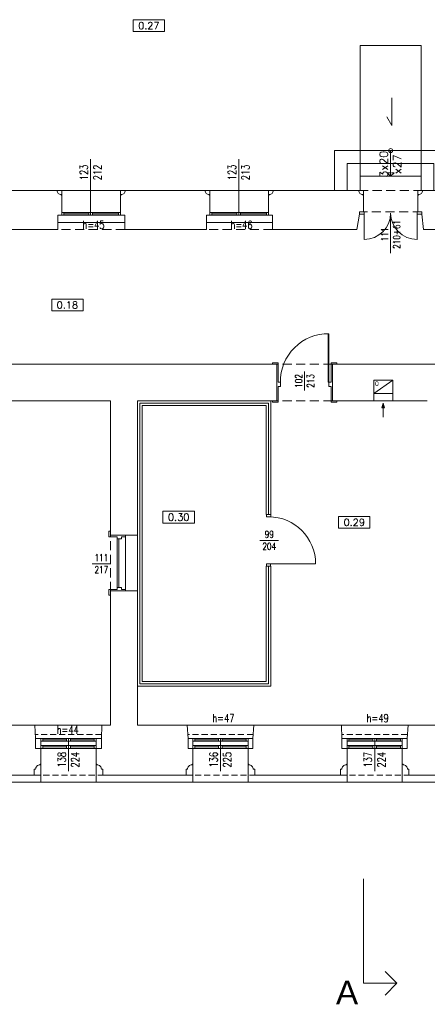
# Model space of a CAD drawing. Header units: millimetres. Extents: x -5254 to 173417, y -28809 to -6400.
# Tile 13 of 256: x 13010 to 13866, y -27603 to -25533. Entities that reach past the tile are written whole.
import ezdxf

# ---------------------------------------------------------------- set-up
doc = ezdxf.new("R2010")
doc.units = ezdxf.units.MM
doc.linetypes.add('HIDDEN', pattern=[9.525, 6.35, -3.175])
for name, color, linetype, lineweight in [('m_stolarka', 7, 'Continuous', 9), ('m_wentylacja', 7, 'Continuous', 5), ('mr_wym_białe', 7, 'Continuous', 9)]:
    doc.layers.add(name, color=color, linetype=linetype, lineweight=lineweight)
doc.styles.add('ROMANS', font='Romans.shx', dxfattribs={"height": 0.2})
doc.styles.get("Standard").update_dxf_attribs({"font": 'arial.ttf'})
doc.styles.add('styl1', font='simplex.shx', dxfattribs={"width": 0.75})
doc.styles.add('XFINE', font='tahoma.ttf')
doc.linetypes.add('BATTING', pattern='A,0.0001,-0.1,[134,ltypeshp.shx,S=0.1,R=0,X=-0.1,Y=0],-0.2,[134,ltypeshp.shx,S=0.1,R=180,X=0.1,Y=0],-0.1', length=0.4001)

# ---------------------------------------------------------------- blocks, each defined once
blk = doc.blocks.new('skrz1')
at = {"layer": 'm_stolarka', "color": 0}
for p, q in [((0, 0), (0, -101)), ((0, 0), (1.6, 0)), ((1.6, 0), (1.6, -101))]:
    blk.add_line(p, q, dxfattribs=at)
blk.add_arc((1.3, -1.3), 99.7, 269.2623, 0.7377, dxfattribs=at)
blk = doc.blocks.new('strz')
at = {"layer": 'm_wentylacja', "ltscale": 2}
h = blk.add_hatch(color=0, dxfattribs=at)
h.paths.add_polyline_path([(0, 9.8), (-2.9, 9.8), (0, 0)])
h.paths.add_polyline_path([(2.9, 9.8), (0, 9.8), (0, 0)])
at = {"layer": 'm_wentylacja', "color": 0, "ltscale": 2}
for p, q in [((0, 0), (0, 29.8)), ((0, 0), (-2.9, 9.8)), ((-2.9, 9.8), (2.9, 9.8)), ((0, 0), (2.9, 9.8))]:
    blk.add_line(p, q, dxfattribs=at)

msp = doc.modelspace()

# ---------------------------------------------------------------- linework, layer by layer
at = {"layer": 'mr_wym_białe', "color": 7}
for p, q in [((13248.62, -25533.24), (13248.62, -25558.24)), ((13314.62, -25533.24), (13248.62, -25533.24)), ((13314.62, -25558.24), (13314.62, -25533.24)), ((13248.62, -25558.24), (13314.62, -25558.24)), ((13077.61, -26120.55), (13077.61, -26145.55)), ((13143.61, -26120.55), (13077.61, -26120.55)), ((13143.61, -26145.55), (13143.61, -26120.55)), ((13077.61, -26145.55), (13143.61, -26145.55)), ((13753.95, -26318.89), (13753.95, -26334.41)), ((13793.95, -26318.89), (13793.95, -26334.41)), ((13753.95, -26334.41), (13793.95, -26334.41)), ((13311.33, -26566.73), (13311.33, -26591.73)), ((13377.33, -26566.73), (13311.33, -26566.73)), ((13377.33, -26591.73), (13377.33, -26566.73)), ((13528.96, -26573.41), (13537.95, -26573.41)), ((13528.96, -26578.41), (13528.96, -26573.41)), ((13537.95, -26578.41), (13528.96, -26578.41)), ((13537.95, -26573.41), (13537.95, -26578.41)), ((13679.99, -26577.52), (13679.99, -26602.52)), ((13745.99, -26577.52), (13679.99, -26577.52)), ((13745.99, -26602.52), (13745.99, -26577.52)), ((13311.33, -26591.73), (13377.33, -26591.73)), ((13679.99, -26602.52), (13745.99, -26602.52)), ((13528.45, -26677.41), (13537.44, -26677.41)), ((13528.45, -26682.41), (13528.45, -26677.41)), ((13537.44, -26682.41), (13528.45, -26682.41)), ((13537.44, -26677.41), (13537.44, -26682.41))]:
    msp.add_line(p, q, dxfattribs=at)
at = {"layer": 'mr_wym_białe', "color": 7, "ltscale": 2}
for p, q in [((13791.92, -25697.73), (13791.92, -25755.75)), ((13791.92, -25755.75), (13781.27, -25737.3)), ((13789.45, -25808.41), (13789.45, -25862.41)), ((12912.95, -25892.41), (13089.45, -25892.41)), ((13088.95, -25892.41), (13231.95, -25892.41)), ((13231.95, -25892.41), (13399.95, -25892.41)), ((13399.95, -25892.41), (13542.95, -25892.41)), ((13542.95, -25892.41), (13722.45, -25892.41)), ((13856.45, -25892.41), (13960.45, -25892.41)), ((13097.45, -25902.41), (13097.45, -25900.91)), ((13098.95, -25902.41), (13097.45, -25902.41)), ((13098.95, -25944.41), (13098.95, -25902.41)), ((13221.95, -25944.41), (13221.95, -25902.41)), ((13221.95, -25902.41), (13223.45, -25902.41)), ((13223.45, -25902.41), (13223.45, -25900.91)), ((13408.45, -25902.41), (13408.45, -25900.91)), ((13409.95, -25902.41), (13408.45, -25902.41)), ((13409.95, -25944.41), (13409.95, -25902.41)), ((13532.95, -25944.41), (13532.95, -25902.41)), ((13532.95, -25902.41), (13534.45, -25902.41)), ((13534.45, -25902.41), (13534.45, -25900.91)), ((13730.95, -25902.41), (13730.95, -25900.91)), ((13732.45, -25902.41), (13730.95, -25902.41)), ((13732.45, -25937.41), (13732.45, -25902.41)), ((13846.45, -25937.41), (13846.45, -25902.41)), ((13846.45, -25902.41), (13847.95, -25902.41)), ((13847.95, -25902.41), (13847.95, -25900.91)), ((13098.95, -25938.41), (13221.95, -25938.41)), ((13098.95, -25938.41), (13098.95, -25944.41)), ((13102.95, -25938.41), (13102.95, -25944.41)), ((13155.45, -25938.41), (13155.45, -25944.41)), ((13159.45, -25938.41), (13159.45, -25944.41)), ((13163.45, -25938.41), (13163.45, -25944.41)), ((13217.95, -25938.41), (13217.95, -25944.41)), ((13221.95, -25938.41), (13221.95, -25944.41)), ((13409.95, -25938.41), (13532.95, -25938.41)), ((13409.95, -25938.41), (13409.95, -25944.41)), ((13413.95, -25938.41), (13413.95, -25944.41)), ((13466.45, -25938.41), (13466.45, -25944.41)), ((13470.45, -25938.41), (13470.45, -25944.41)), ((13474.45, -25938.41), (13474.45, -25944.41)), ((13528.95, -25938.41), (13528.95, -25944.41)), ((13532.95, -25938.41), (13532.95, -25944.41)), ((13723.95, -25937.41), (13732.45, -25937.41)), ((13789.45, -25939.9), (13789.45, -26024.48)), ((13090.45, -25974.41), (13090.45, -25944.41)), ((13090.45, -25944.41), (13098.95, -25944.41)), ((13231.45, -25959.41), (13090.45, -25959.41)), ((13098.95, -25944.41), (13221.95, -25944.41)), ((13155.45, -25941.41), (13102.95, -25941.41)), ((13217.95, -25941.41), (13163.45, -25941.41)), ((13231.45, -25944.41), (13221.95, -25944.41)), ((13231.45, -25974.41), (13231.45, -25944.41)), ((13402.45, -25974.41), (13402.45, -25944.41)), ((13402.45, -25944.41), (13409.95, -25944.41)), ((13541.45, -25959.41), (13402.45, -25959.41)), ((13409.95, -25944.41), (13532.95, -25944.41)), ((13466.45, -25941.41), (13413.95, -25941.41)), ((13528.95, -25941.41), (13474.45, -25941.41)), ((13541.45, -25944.41), (13532.95, -25944.41)), ((13541.45, -25974.41), (13541.45, -25944.41)), ((13718.45, -25974.41), (13723.95, -25942.41)), ((13858.45, -25974.41), (13854.95, -25942.41)), ((12914.45, -25974.41), (13090.45, -25974.41)), ((13231.45, -25974.41), (13402.45, -25974.41)), ((13541.45, -25974.41), (13718.45, -25974.41)), ((13858.45, -25974.41), (13959.45, -25974.41)), ((12992.45, -26257.41), (13550.45, -26257.41)), ((13550.45, -26257.41), (13550.45, -26334.41)), ((13667.45, -26257.41), (13956.45, -26257.41)), ((13667.45, -26257.41), (13667.45, -26334.41)), ((13608.81, -26273.11), (13608.81, -26312.66)), ((13793.95, -26290.89), (13753.95, -26318.89)), ((12992.45, -26334.41), (13200.95, -26334.41)), ((13200.95, -26617.41), (13200.95, -26334.41)), ((13257.95, -26334.41), (13550.45, -26334.41)), ((13257.95, -26334.41), (13257.95, -27016.41)), ((13267.95, -26344.41), (13527.95, -26344.41)), ((13267.95, -26344.41), (13267.95, -26924.41)), ((13527.95, -26344.41), (13527.95, -26573.41)), ((13537.95, -26334.41), (13537.95, -26573.41)), ((13667.45, -26334.41), (13753.95, -26334.41)), ((13793.95, -26334.41), (13866.45, -26334.41)), ((13527.95, -26573.41), (13537.95, -26573.41)), ((13232.95, -26617.41), (13200.95, -26617.41)), ((13232.95, -26617.41), (13232.95, -26734.41)), ((13232.95, -26617.41), (13257.95, -26617.41)), ((13554.31, -26627.99), (13514.76, -26627.99)), ((13201.84, -26677.05), (13162.29, -26677.05)), ((13527.95, -26682.41), (13527.95, -26924.41)), ((13527.95, -26682.41), (13537.95, -26682.41)), ((13537.95, -26682.41), (13537.95, -26934.41)), ((13200.95, -27016.41), (13200.95, -26734.41)), ((13232.95, -26734.41), (13200.95, -26734.41)), ((13232.95, -26734.41), (13257.95, -26734.41)), ((13267.95, -26924.41), (13527.95, -26924.41)), ((13257.95, -26934.41), (13537.95, -26934.41)), ((12856.95, -27016.41), (13042.02, -27016.41)), ((13042.02, -27016.41), (13043.95, -27044.41)), ((13182.95, -27016.41), (13042.02, -27016.41)), ((13182.95, -27016.41), (13181.95, -27044.41)), ((13182.95, -27016.41), (13200.95, -27016.41)), ((13257.95, -27016.41), (13361.95, -27016.41)), ((13361.95, -27016.41), (13363.95, -27044.41)), ((13501.95, -27016.41), (13361.95, -27016.41)), ((13501.95, -27016.41), (13499.95, -27044.41)), ((13501.95, -27016.41), (13685.95, -27016.41)), ((13685.95, -27016.41), (13686.95, -27044.41)), ((13825.95, -27016.41), (13685.95, -27016.41)), ((13825.95, -27016.41), (13823.95, -27044.41)), ((13825.95, -27016.41), (13956.95, -27016.41)), ((13043.95, -27044.41), (13181.95, -27044.41)), ((13043.95, -27044.41), (13043.95, -27065.41)), ((13054.95, -27044.41), (13054.95, -27065.41)), ((13054.95, -27050.41), (13170.95, -27050.41)), ((13058.95, -27044.41), (13058.95, -27050.41)), ((13108.95, -27047.41), (13058.95, -27047.41)), ((13108.95, -27044.41), (13108.95, -27050.41)), ((13112.95, -27044.41), (13112.95, -27050.41)), ((13116.95, -27044.41), (13116.95, -27050.41)), ((13166.95, -27047.41), (13116.95, -27047.41)), ((13166.95, -27044.41), (13166.95, -27050.41)), ((13170.95, -27044.41), (13170.95, -27065.41)), ((13181.95, -27044.41), (13181.95, -27065.41)), ((13363.95, -27044.41), (13499.95, -27044.41)), ((13363.95, -27044.41), (13363.95, -27065.41)), ((13373.95, -27044.41), (13373.95, -27065.41)), ((13373.95, -27050.41), (13489.95, -27050.41)), ((13377.95, -27044.41), (13377.95, -27050.41)), ((13427.95, -27047.41), (13377.95, -27047.41)), ((13427.95, -27044.41), (13427.95, -27050.41)), ((13431.95, -27044.41), (13431.95, -27050.41)), ((13435.95, -27044.41), (13435.95, -27050.41)), ((13485.95, -27047.41), (13435.95, -27047.41)), ((13485.95, -27044.41), (13485.95, -27050.41)), ((13489.95, -27044.41), (13489.95, -27065.41)), ((13499.95, -27044.41), (13499.95, -27065.41)), ((13686.95, -27044.41), (13823.95, -27044.41)), ((13686.95, -27044.41), (13686.95, -27065.41)), ((13697.95, -27044.41), (13697.95, -27065.41)), ((13697.95, -27050.41), (13813.95, -27050.41)), ((13701.95, -27044.41), (13701.95, -27050.41)), ((13751.95, -27047.41), (13701.95, -27047.41)), ((13751.95, -27044.41), (13751.95, -27050.41)), ((13755.95, -27044.41), (13755.95, -27050.41)), ((13759.95, -27044.41), (13759.95, -27050.41)), ((13809.95, -27047.41), (13759.95, -27047.41)), ((13809.95, -27044.41), (13809.95, -27050.41)), ((13813.95, -27044.41), (13813.95, -27065.41)), ((13823.95, -27044.41), (13823.95, -27065.41)), ((13043.95, -27065.41), (13181.95, -27065.41)), ((13043.95, -27065.41), (13054.95, -27065.41)), ((13054.95, -27059.41), (13170.95, -27059.41)), ((13054.95, -27065.41), (13054.95, -27098.41)), ((13058.95, -27059.41), (13058.95, -27065.41)), ((13108.95, -27062.41), (13058.95, -27062.41)), ((13108.95, -27059.41), (13108.95, -27065.41)), ((13112.95, -27059.41), (13112.95, -27065.41)), ((13116.95, -27059.41), (13116.95, -27065.41)), ((13166.95, -27062.41), (13116.95, -27062.41)), ((13166.95, -27059.41), (13166.95, -27065.41)), ((13170.95, -27065.41), (13170.95, -27098.41)), ((13170.95, -27065.41), (13181.95, -27065.41)), ((13363.95, -27065.41), (13499.95, -27065.41)), ((13363.95, -27065.41), (13373.95, -27065.41)), ((13373.95, -27059.41), (13489.95, -27059.41)), ((13373.95, -27065.41), (13373.95, -27098.41)), ((13377.95, -27059.41), (13377.95, -27065.41)), ((13427.95, -27062.41), (13377.95, -27062.41)), ((13427.95, -27059.41), (13427.95, -27065.41)), ((13431.95, -27059.41), (13431.95, -27065.41)), ((13435.95, -27059.41), (13435.95, -27065.41)), ((13485.95, -27062.41), (13435.95, -27062.41)), ((13485.95, -27059.41), (13485.95, -27065.41)), ((13489.95, -27065.41), (13489.95, -27098.41)), ((13489.95, -27065.41), (13499.95, -27065.41)), ((13686.95, -27065.41), (13823.95, -27065.41)), ((13686.95, -27065.41), (13697.95, -27065.41)), ((13697.95, -27059.41), (13813.95, -27059.41)), ((13697.95, -27065.41), (13697.95, -27098.41)), ((13701.95, -27059.41), (13701.95, -27065.41)), ((13751.95, -27062.41), (13701.95, -27062.41)), ((13751.95, -27059.41), (13751.95, -27065.41)), ((13755.95, -27059.41), (13755.95, -27065.41)), ((13759.95, -27059.41), (13759.95, -27065.41)), ((13809.95, -27062.41), (13759.95, -27062.41)), ((13809.95, -27059.41), (13809.95, -27065.41)), ((13813.95, -27065.41), (13813.95, -27098.41)), ((13813.95, -27065.41), (13823.95, -27065.41)), ((13054.95, -27098.41), (13054.95, -27136.41)), ((13170.95, -27098.41), (13170.95, -27136.41)), ((13373.95, -27098.41), (13373.95, -27136.41)), ((13489.95, -27098.41), (13489.95, -27136.41)), ((13697.95, -27098.41), (13697.95, -27136.41)), ((13813.95, -27098.41), (13815.45, -27098.41)), ((13813.95, -27098.41), (13813.95, -27136.41)), ((13815.45, -27098.41), (13815.45, -27099.91)), ((13824.95, -27109.41), (13827.95, -27109.41)), ((13827.95, -27109.41), (13827.95, -27121.41)), ((13827.95, -27121.41), (13941.45, -27121.41))]:
    msp.add_line(p, q, dxfattribs=at)
at = {"layer": 'mr_wym_białe', "color": 7, "ltscale": 3}
for p, q in [((13159.45, -25944.41), (13159.45, -25826.41)), ((13470.45, -25944.41), (13470.45, -25826.41)), ((13723.95, -25942.41), (13723.95, -25937.41)), ((13723.95, -25937.41), (13732.45, -25937.41)), ((13733.95, -25937.41), (13733.95, -25942.41)), ((13733.95, -25939.91), (13733.95, -25995.41)), ((13854.95, -25937.41), (13844.95, -25937.41)), ((13844.95, -25937.41), (13844.95, -25942.41)), ((13844.95, -25939.91), (13844.95, -25995.41)), ((13854.95, -25942.41), (13854.95, -25937.41)), ((13733.95, -25942.41), (13723.95, -25942.41)), ((13844.95, -25942.41), (13854.95, -25942.41)), ((13532.95, -26677.41), (13631.95, -26677.41)), ((13112.95, -27044.41), (13112.95, -27113.62)), ((13431.95, -27044.41), (13431.95, -27113.62)), ((13755.95, -27044.41), (13755.95, -27113.62))]:
    msp.add_line(p, q, dxfattribs=at)
at = {"layer": 'mr_wym_białe', "color": 7, "linetype": 'HIDDEN', "ltscale": 3}
for p, q in [((13856.45, -25892.41), (13722.45, -25892.41)), ((13854.95, -25937.41), (13723.95, -25937.41)), ((13231.45, -25974.41), (13090.45, -25974.41)), ((13541.45, -25974.41), (13402.45, -25974.41)), ((13667.45, -26257.41), (13550.45, -26257.41)), ((13667.45, -26334.41), (13550.45, -26334.41)), ((13200.95, -26734.41), (13200.95, -26617.41))]:
    msp.add_line(p, q, dxfattribs=at)
at = {"layer": 'mr_wym_białe', "color": 7, "linetype": 'BATTING', "ltscale": 11}
for p, q in [((13262.95, -26339.41), (13532.95, -26339.41)), ((13262.95, -26339.41), (13262.95, -26929.41)), ((13532.95, -26339.41), (13532.95, -26573.41)), ((13532.95, -26683.41), (13532.95, -26929.41)), ((13262.95, -26929.41), (13532.95, -26929.41))]:
    msp.add_line(p, q, dxfattribs=at)
at = {"layer": 'mr_wym_białe', "color": 7, "linetype": 'HIDDEN', "ltscale": 2}
for p, q in [((13182.23, -27036.41), (13043.4, -27036.41)), ((13500.52, -27036.41), (13363.38, -27036.41)), ((13824.52, -27036.41), (13686.66, -27036.41)), ((13040.95, -27121.41), (13184.95, -27121.41)), ((13359.95, -27121.41), (13503.95, -27121.41)), ((13683.95, -27121.41), (13827.95, -27121.41))]:
    msp.add_line(p, q, dxfattribs=at)
at = {"layer": 'mr_wym_białe', "color": 7, "ltscale": 2}
for points in [[(13725.45, -25862.41), (13853.45, -25862.41), (13853.45, -25587.41), (13725.45, -25587.41)], [(13753.95, -26290.89), (13753.95, -26318.89), (13793.95, -26318.89), (13793.95, -26290.89)], [(13218.95, -26624.91), (13218.95, -26726.91), (13214.95, -26726.91), (13214.95, -26624.91)]]:
    msp.add_lwpolyline(points, close=True, dxfattribs=at)
for points in [[(13960.45, -25808.41), (13671.45, -25808.41), (13671.45, -25892.41)], [(13880.45, -25892.41), (13880.45, -25835.41), (13698.45, -25835.41), (13698.45, -25892.41)], [(13853.45, -25892.41), (13853.45, -25862.41), (13725.45, -25862.41), (13725.45, -25892.41)], [(13098.95, -25902.41), (13098.95, -25892.41), (13088.95, -25892.41)], [(13221.95, -25902.41), (13221.95, -25892.41), (13231.95, -25892.41)], [(13409.95, -25902.41), (13409.95, -25892.41), (13399.95, -25892.41)], [(13532.95, -25902.41), (13532.95, -25892.41), (13542.95, -25892.41)], [(13732.45, -25902.41), (13732.45, -25892.41), (13722.45, -25892.41)], [(13846.45, -25902.41), (13846.45, -25892.41), (13856.45, -25892.41)], [(13553.45, -26304.41), (13553.45, -26337.41), (13541.45, -26337.41), (13541.45, -26334.41), (13541.45, -26334.41), (13541.45, -26334.41), (13550.45, -26334.41), (13550.45, -26257.41), (13541.45, -26257.41), (13541.45, -26257.41), (13541.45, -26257.41), (13541.45, -26254.41), (13553.45, -26254.41), (13553.45, -26295.41), (13557.95, -26295.41), (13557.95, -26304.41), (13553.45, -26304.41)], [(13664.45, -26304.41), (13664.45, -26337.41), (13676.45, -26337.41), (13676.45, -26334.41), (13676.45, -26334.41), (13676.45, -26334.41), (13667.45, -26334.41), (13667.45, -26257.41), (13676.45, -26257.41), (13676.45, -26257.41), (13676.45, -26257.41), (13676.45, -26254.41), (13664.45, -26254.41), (13664.45, -26295.41), (13659.95, -26295.41), (13659.95, -26304.41), (13664.45, -26304.41)], [(12114.45, -27443.41), (12114.45, -27458.41), (12261.95, -27458.41), (12261.95, -27178.41), (12292.95, -27178.41), (12292.95, -27136.41), (13926.45, -27136.41), (13926.45, -27578.41), (15089.45, -27578.41), (15089.45, -26395.9)], [(13214.95, -26620.41), (13197.95, -26620.41), (13197.95, -26608.41), (13200.95, -26608.41), (13200.95, -26608.41), (13200.95, -26608.41), (13200.95, -26617.41), (13232.95, -26617.41)], [(13232.95, -26620.41), (13223.95, -26620.41), (13223.95, -26624.91), (13214.95, -26624.91), (13214.95, -26620.41)], [(13232.95, -26731.41), (13223.95, -26731.41), (13223.95, -26726.91), (13214.95, -26726.91), (13214.95, -26731.41)], [(13214.95, -26731.41), (13197.95, -26731.41), (13197.95, -26743.41), (13200.95, -26743.41), (13200.95, -26743.41), (13200.95, -26743.41), (13200.95, -26734.41), (13232.95, -26734.41)]]:
    msp.add_lwpolyline(points, dxfattribs=at)
at = {"layer": 'mr_wym_białe', "color": 7}
for points in [[(13791.44, -25855.21), (13796.65, -25855.21), (13789.45, -25862.41), (13782.25, -25855.21), (13787.45, -25855.21)], [(13732.7, -27339.35), (13732.7, -27559.34), (13802.7, -27559.34)], [(13802.7, -27559.34), (13777.95, -27534.59)], [(13802.7, -27559.34), (13777.95, -27584.09)]]:
    msp.add_lwpolyline(points, dxfattribs=at)
at = {"layer": 'mr_wym_białe', "color": 7, "ltscale": 2}
for points in [[(12845.95, -27098.41), (12847.45, -27098.41), (12847.45, -27099.91, -0.4400954), (12856.95, -27109.41), (12859.95, -27109.41), (12859.95, -27121.41), (13040.95, -27121.41)], [(13054.95, -27098.41), (13053.45, -27098.41), (13053.45, -27099.91, 0.4400954), (13043.95, -27109.41), (13040.95, -27109.41), (13040.95, -27121.41), (13040.95, -27120.33)], [(13170.95, -27098.41), (13172.45, -27098.41), (13172.45, -27099.91, -0.4400954), (13181.95, -27109.41), (13184.95, -27109.41), (13184.95, -27121.41), (13359.95, -27121.41)], [(13373.95, -27098.41), (13372.45, -27098.41), (13372.45, -27099.91, 0.4400954), (13362.95, -27109.41), (13359.95, -27109.41), (13359.95, -27121.41), (13359.95, -27120.33)], [(13489.95, -27098.41), (13491.45, -27098.41), (13491.45, -27099.91, -0.4400954), (13500.95, -27109.41), (13503.95, -27109.41), (13503.95, -27121.41), (13683.95, -27121.41)], [(13697.95, -27098.41), (13696.45, -27098.41), (13696.45, -27099.91, 0.4400954), (13686.95, -27109.41), (13683.95, -27109.41), (13683.95, -27121.41), (13683.95, -27121.41)]]:
    msp.add_lwpolyline(points, format="xyb", dxfattribs=at)
msp.add_circle((13789.45, -25808.41), 4.25, dxfattribs=at)
for centre, radius, start, end in [((13097.28, -25892.57), 8.33, 178.84898, 271.15102), ((13223.61, -25892.57), 8.33, 268.84898, 1.15102), ((13408.28, -25892.57), 8.33, 178.84898, 271.15102), ((13534.61, -25892.57), 8.33, 268.84898, 1.15102), ((13730.78, -25892.57), 8.33, 178.84898, 271.15102), ((13848.11, -25892.57), 8.33, 268.84898, 1.15102), ((13815.85, -27109.01), 9.11, 357.49185, 92.50815)]:
    msp.add_arc(centre, radius, start, end, dxfattribs=at)
at = {"layer": 'mr_wym_białe', "color": 7, "ltscale": 3}
for centre, radius, start, end in [((13733.95, -25939.91), 55.5, 270, 0), ((13844.95, -25939.91), 55.5, 180, 270), ((13532.95, -26677.41), 99, 0, 89.70738)]:
    msp.add_arc(centre, radius, start, end, dxfattribs=at)

# ---------------------------------------------------------------- block references
at = {"layer": 'mr_wym_białe', "color": 7, "xscale": 1.009900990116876, "yscale": 1.009900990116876, "zscale": 1.009900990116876, "rotation": 180}
msp.add_blockref('skrz1', (13659.95, -26295.41), dxfattribs=at)
at = {"layer": 'mr_wym_białe', "color": 7, "xscale": -1, "rotation": 180}
msp.add_blockref('strz', (13773.95, -26339.23), dxfattribs=at)

# ---------------------------------------------------------------- texts
at = {"layer": 'mr_wym_białe', "color": 7, "char_height": 15, "attachment_point": 5, "style": 'ROMANS'}
for s, width, heights, insert in [('0.27', 77.2215, [10.47], (13281.62, -25545.74)), ('0.18', 50, [15], (13110.61, -26133.05)), ('0.30', 77.2215, [10.47], (13344.33, -26579.23)), ('0.29', 77.2215, [10.47], (13712.99, -26590.02))]:
    msp.add_mtext_dynamic_manual_height_columns(s, width=width, gutter_width=1, heights=heights, dxfattribs=dict(at, insert=insert))
at = {"layer": 'mr_wym_białe', "color": 7, "insert": (13766.52, -25837.18), "char_height": 17, "attachment_point": 2, "rotation": 90, "style": 'XFINE'}
msp.add_mtext('{\\Fsimplex|c238;3x20\\Px27}', dxfattribs=at)
at = {"layer": 'mr_wym_białe', "color": 7, "ltscale": 3, "attachment_point": 5, "rotation": 90, "style": 'styl1'}
for s, width, heights, insert, char_height in [('123\\P212', 67.2517, [-45.33], (13159.45, -25854.41), 17), ('123\\P213', 67.2517, [-45.33], (13470.45, -25854.41), 17), ('111\\P210+61', 101.1345, [131.47], (13789.45, -25984.68), 15), ('102\\P213', 53.0566, [40], (13608.81, -26292.88), 15), ('138\\P224', 67.2517, [-45.33], (13112.95, -27089.23), 17), ('136\\P225', 67.2517, [-45.33], (13431.95, -27089.23), 17), ('137\\P224', 67.2517, [-45.33], (13755.95, -27089.23), 17)]:
    msp.add_mtext_dynamic_manual_height_columns(s, width=width, gutter_width=350, heights=heights, dxfattribs=dict(at, insert=insert, char_height=char_height))
at = {"layer": 'mr_wym_białe', "color": 7, "ltscale": 3, "attachment_point": 5, "style": 'styl1'}
for s, width, heights, insert, char_height in [('h=45', 67.2517, [-17], (13165.25, -25964.82), 17), ('h=46', 67.2517, [-17], (13476.25, -25964.82), 17), ('99\\P204', 53.0566, [-40], (13534.54, -26627.99), 15), ('111\\P217', 53.0566, [-40], (13182.06, -26677.05), 15), ('h=47', 67.2517, [-17], (13438.2, -27001.89), 17), ('h=49', 67.2517, [-17], (13762.2, -27001.89), 17), ('h=44', 67.2517, [-17], (13111.23, -27026.26), 17)]:
    msp.add_mtext_dynamic_manual_height_columns(s, width=width, gutter_width=350, heights=heights, dxfattribs=dict(at, insert=insert, char_height=char_height))
at = {"layer": 'mr_wym_białe', "color": 7, "ltscale": 2, "insert": (13756.73, -26293.37), "char_height": 10, "width": 70.6168, "attachment_point": 1}
msp.add_mtext('0', dxfattribs=at)
at = {"layer": 'mr_wym_białe', "color": 7, "insert": (13674.65, -27603.49), "char_height": 50, "attachment_point": 7}
msp.add_mtext_dynamic_manual_height_columns('A', width=67.0476, gutter_width=12.5, heights=[-50], dxfattribs=at)

doc.saveas('drawing.dxf')
